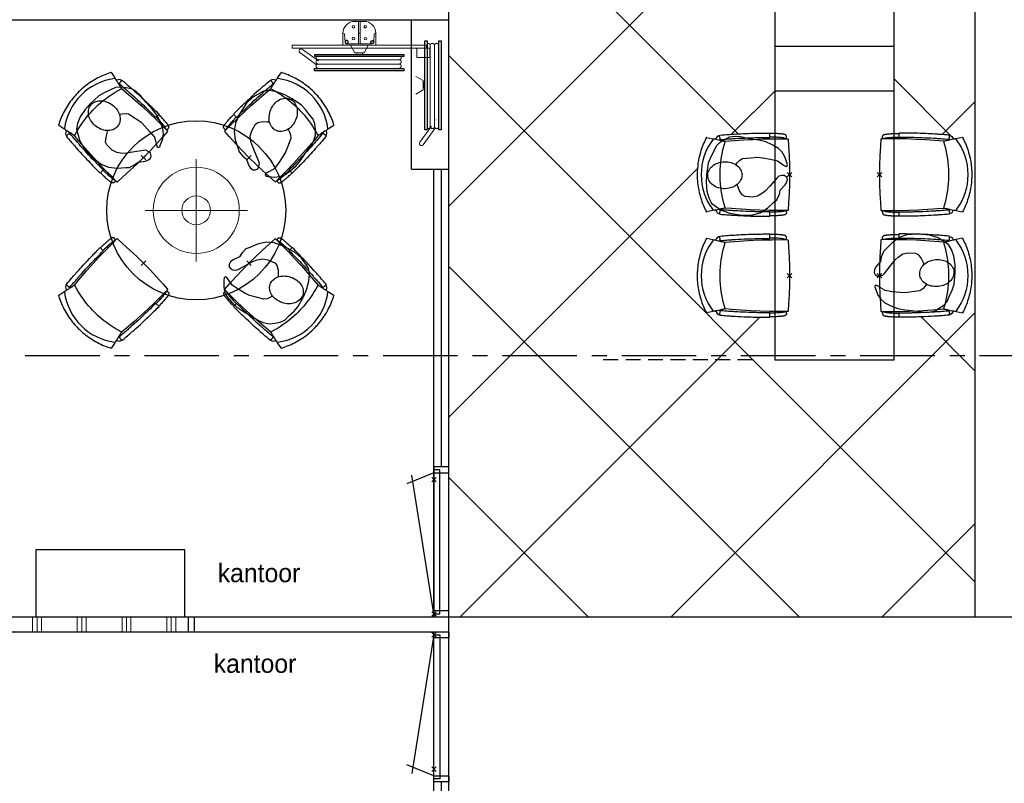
# Model space of a CAD drawing. Header units: millimetres. Extents: x -75976 to 232306, y 42824 to 140527.
# Tile 177 of 199: x 209505 to 216106, y 113115 to 118232. Entities that reach past the tile are written whole.
import ezdxf

# ---------------------------------------------------------------- set-up
doc = ezdxf.new("R2010")
doc.units = ezdxf.units.MM
doc.header["$LTSCALE"] = 400
doc.header["$PDMODE"] = 3
doc.header["$PDSIZE"] = 15
for name, pattern in [('CENTER', [2, 1.25, -0.25, 0.25, -0.25]), ('HIDDEN', [0.375, 0.25, -0.125]), ('STYLE_21', [0.138889, 0.069444, -0.069444])]:
    doc.linetypes.add(name, pattern=pattern)
for name, color, linetype in [('co2-1-n-1-0-8_ip0', 7, 'Continuous'), ('hidekast', 8, 'HIDDEN'), ('inlay', 6, 'Continuous'), ('inr', 4, 'Continuous'), ('plat', 5, 'Continuous'), ('stramien', 1, 'CENTER'), ('symbol', 1, 'Continuous'), ('timmerwerk-ge', 150, 'Continuous'), ('verlichting', 2, 'Continuous')]:
    doc.layers.add(name, color=color, linetype=linetype)
for name, color, linetype, lineweight in [('Interieur-systeemwand glas', 140, 'STYLE_21', 15), ('mat-beton (ihwg)', 5, 'Continuous', 25), ('None', 7, 'Continuous', 9)]:
    doc.layers.add(name, color=color, linetype=linetype, lineweight=lineweight)
doc.styles.add('s100', font='stylu.ttf', dxfattribs={"height": 100})

# ---------------------------------------------------------------- blocks, each defined once
blk = doc.blocks.new('*U19')
at = {"layer": 'None', "color": 140, "linetype": 'Continuous', "lineweight": 15, "flags": 128}
blk.add_lwpolyline([(-21.4, 110), (58.6, 110), (58.6, 106.7, -0.391021), (52.6, 100.2), (-0.9, 95.9, 0.391021), (-12.4, 83.5), (-12.4, -83.5, 0.391021), (-0.9, -95.9), (52.6, -100.2, -0.391021), (58.6, -106.7), (58.6, -110), (-21.4, -110)], format="xyb", close=True, dxfattribs=at)
blk = doc.blocks.new('*U20')
at = {"layer": 'None', "color": 253, "linetype": 'Continuous', "lineweight": 5}
for p, q in [((96.625, -278), (96.625, 266)), ((125.704, -278), (125.704, 266)), ((50.42, -31.849), (50.42, 29))]:
    blk.add_line(p, q, dxfattribs=at)
at = {"layer": 'None', "color": 140, "linetype": 'Continuous', "lineweight": 15}
for p, q in [((50.42, 29), (1.453, 57.31)), ((0, -61), (50.42, -31.849))]:
    blk.add_line(p, q, dxfattribs=at)
at = {"layer": 'None', "color": 92, "linetype": 'Continuous', "lineweight": 25}
for points in [[(60.916, 296), (76.476, 296), (76.476, -300), (60.916, -300)], [(154.785, 296), (171.344, 296), (171.344, -302), (154.785, -302)]]:
    blk.add_lwpolyline(points, close=True, dxfattribs=at)
at = {"layer": 'None', "color": 253, "linetype": 'Continuous', "lineweight": 5}
blk.add_lwpolyline([(50.929, 18), (60.916, 18), (60.916, -18), (50.929, -18)], close=True, dxfattribs=at)
for points, knots in [([(96.866, 264), (96.866, 268.997), (93.792, 272.9335), (90.718, 276.87), (85.875, 278.0735), (81.032, 279.277), (76.476, 277.238)], [0, 0, 0, 0.333549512, 0.333549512, 0.666828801, 0.666828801, 1, 1, 1]), ([(125.825, 264), (125.825, 267.886), (123.8855, 271.2505), (121.946, 274.615), (118.586, 276.5575), (115.226, 278.5), (107.466, 278.5), (104.106, 276.5575), (100.746, 274.615), (98.806, 271.2505), (96.866, 267.886), (96.866, 264)], [0, 0, 0, 0.166769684, 0.166769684, 0.333423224, 0.333423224, 0.499994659, 0.666566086, 0.666566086, 0.833226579, 0.833226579, 1, 1, 1]), ([(154.785, 264), (154.785, 267.886), (152.845, 271.2505), (150.905, 274.615), (147.5455, 276.5575), (144.186, 278.5), (140.306, 278.5), (136.426, 278.5), (133.066, 276.5575), (129.706, 274.615), (127.7655, 271.2505), (125.825, 267.886), (125.825, 264)], [0, 0, 0, 0.166772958, 0.166772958, 0.333424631, 0.333424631, 0.499985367, 0.499985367, 0.666556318, 0.666556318, 0.833223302, 0.833223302, 1, 1, 1]), ([(76.477, -291.432), (81.039, -293.343), (85.8175, -292.072), (90.596, -290.801), (93.6105, -286.876), (96.625, -282.951), (96.625, -278)], [0, 0, 0, 0.333165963, 0.333165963, 0.666458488, 0.666458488, 1, 1, 1]), ([(96.625, -278), (96.625, -281.901), (98.573, -285.2795), (100.521, -288.658), (103.895, -290.609), (107.269, -292.56), (111.165, -292.56), (115.061, -292.56), (118.435, -290.609), (121.809, -288.658), (123.7565, -285.2795), (125.704, -281.901), (125.704, -278)], [0, 0, 0, 0.166754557, 0.166754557, 0.333426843, 0.333426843, 0.500005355, 0.500005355, 0.666583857, 0.666583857, 0.833249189, 0.833249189, 1, 1, 1]), ([(125.704, -278), (125.704, -281.901), (127.6525, -285.2795), (129.601, -288.658), (132.975, -290.609), (136.349, -292.56), (140.245, -292.56), (144.141, -292.56), (147.5145, -290.609), (150.888, -288.658), (152.836, -285.2795), (154.784, -281.901), (154.784, -278)], [0, 0, 0, 0.166757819, 0.166757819, 0.333436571, 0.333436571, 0.500014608, 0.500014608, 0.666582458, 0.666582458, 0.833245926, 0.833245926, 1, 1, 1])]:
    blk.add_open_spline(points, degree=2, knots=knots, dxfattribs=at)
blk = doc.blocks.new('BSH')
at = {"layer": 'None', "color": 140, "linetype": 'Continuous', "lineweight": 15}
for p, q in [((0, -61), (0, 111.155)), ((-159.8585, -36.7557), (-159.8585, 32.756)), ((-80, -6.8893), (-80, 2.8892))]:
    blk.add_line(p, q, dxfattribs=at)
at = {"layer": 'None', "color": 253, "linetype": 'Continuous', "lineweight": 5}
for p, q in [((135.277, -233.0824), (136.142, -233.8294)), ((27.7468, -383.0008), (105.0969, -276.5164)), ((130.6676, -289.4337), (48.7568, -402.0618))]:
    blk.add_line(p, q, dxfattribs=at)
at = {"layer": 'None', "color": 140, "linetype": 'Continuous', "lineweight": 15}
for points in [[(20, 469.75), (82, 469.75), (82, 382.75), (20, 382.75)], [(0, 448), (20, 448), (20, -452), (0, -452)], [(-160, 2.8892), (-9, 2.8892), (-9, -6.8893), (-160, -6.8893)]]:
    blk.add_lwpolyline(points, close=True, dxfattribs=at)
at = {"layer": 'None', "color": 8, "linetype": 'Continuous', "lineweight": 5}
for centre in [(-124, 37.275), (-44.5, 38.775), (-124, -41.275), (-45, -41.275)]:
    blk.add_circle(centre, 8.5, dxfattribs=at)
at = {"layer": 'None', "color": 140, "linetype": 'Continuous', "lineweight": 15}
for centre, start, end in [((-80, 28), 90, 180), ((-80, -32), 180, 270)]:
    blk.add_arc(centre, 80, start, end, dxfattribs=at)
at = {"layer": 'None', "color": 9, "linetype": 'Continuous', "lineweight": 5}
blk.add_arc((38.2528, -392.5302), 14.18399, 137.790600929, 325.770923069, dxfattribs=at)
at = {"layer": 'None', "color": 92, "linetype": 'Continuous', "lineweight": 25}
for points, knots in [([(-11.70075, 86.5025), (-12.2626, 89.0317), (-14.0137, 90.9408), (-15.7648, 92.8499), (-18.23575, 93.6275), (-20.7067, 94.4051), (-23.236, 93.84325), (-25.7653, 93.2814), (-27.67445, 91.53015), (-29.5836, 89.7789), (-30.36125, 87.3079), (-31.1389, 84.8369), (-30.57705, 82.3077), (-30.0152, 79.7785), (-28.26385, 77.8694), (-26.5125, 75.9603), (-24.0415, 75.1827), (-21.5705, 74.4051), (-19.0412, 74.96695), (-16.5119, 75.5288), (-14.60305, 77.28005), (-12.6942, 79.0313), (-11.91655, 81.5023), (-11.1389, 83.9733), (-11.70075, 86.5025)], [0, 0, 0, 0.0833344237, 0.0833344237, 0.1666618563, 0.1666618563, 0.2499968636, 0.2499968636, 0.3333348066, 0.3333348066, 0.4166657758, 0.4166657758, 0.5000000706, 0.5000000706, 0.583336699, 0.583336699, 0.666668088, 0.666668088, 0.7500039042, 0.7500039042, 0.8333377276, 0.8333377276, 0.9166657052, 0.9166657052, 1, 1, 1]), ([(-11.75695, -89.71225), (-12.375, -92.4944), (-14.3012, -94.5944), (-16.2274, -96.6944), (-18.94545, -97.54975), (-21.6635, -98.4051), (-24.4457, -97.78705), (-27.2279, -97.169), (-29.328, -95.24265), (-31.4281, -93.3163), (-32.2835, -90.5982), (-33.1389, -87.8801), (-32.52085, -85.09795), (-31.9028, -82.3158), (-29.97635, -80.2158), (-28.0499, -78.1158), (-25.3318, -77.26045), (-22.6137, -76.4051), (-19.83145, -77.02315), (-17.0492, -77.6412), (-14.94945, -79.56755), (-12.8497, -81.4939), (-11.9943, -84.212), (-11.1389, -86.9301), (-11.75695, -89.71225)], [0, 0, 0, 0.083334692, 0.083334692, 0.1666618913, 0.1666618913, 0.2499964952, 0.2499964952, 0.3333343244, 0.3333343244, 0.4166651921, 0.4166651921, 0.4999998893, 0.4999998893, 0.5833365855, 0.5833365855, 0.6666673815, 0.6666673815, 0.7500034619, 0.7500034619, 0.8333376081, 0.8333376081, 0.9166653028, 0.9166653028, 1, 1, 1])]:
    blk.add_open_spline(points, degree=2, knots=knots, dxfattribs=at)
at = {"layer": 'None', "color": 7}
blk.add_blockref('*U20', (0, 0), dxfattribs=at)
at = {"layer": 'None', "color": 140, "rotation": 180}
blk.add_blockref('*U19', (-21.4, -2), dxfattribs=at)
blk = doc.blocks.new('*U1364')
at = {"layer": 'None', "color": 253, "linetype": 'Continuous', "lineweight": 5}
for p, q in [((96.625, -278), (96.625, 266)), ((125.704, -278), (125.704, 266)), ((50.42, -31.849), (50.42, 29))]:
    blk.add_line(p, q, dxfattribs=at)
at = {"layer": 'None', "color": 140, "linetype": 'Continuous', "lineweight": 15}
for p, q in [((50.42, 29), (1.453, 57.31)), ((0, -61), (50.42, -31.849))]:
    blk.add_line(p, q, dxfattribs=at)
at = {"layer": 'None', "color": 92, "linetype": 'Continuous', "lineweight": 25}
for points in [[(60.916, 296), (76.476, 296), (76.476, -300), (60.916, -300)], [(154.785, 296), (171.344, 296), (171.344, -302), (154.785, -302)]]:
    blk.add_lwpolyline(points, close=True, dxfattribs=at)
at = {"layer": 'None', "color": 253, "linetype": 'Continuous', "lineweight": 5}
blk.add_lwpolyline([(50.929, 18), (60.916, 18), (60.916, -18), (50.929, -18)], close=True, dxfattribs=at)
for points, knots in [([(96.866, 264), (96.866, 268.997), (93.792, 272.9335), (90.718, 276.87), (85.875, 278.0735), (81.032, 279.277), (76.476, 277.238)], [0, 0, 0, 0.333549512, 0.333549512, 0.666828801, 0.666828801, 1, 1, 1]), ([(125.825, 264), (125.825, 267.886), (123.8855, 271.2505), (121.946, 274.615), (118.586, 276.5575), (115.226, 278.5), (107.466, 278.5), (104.106, 276.5575), (100.746, 274.615), (98.806, 271.2505), (96.866, 267.886), (96.866, 264)], [0, 0, 0, 0.166769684, 0.166769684, 0.333423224, 0.333423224, 0.499994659, 0.666566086, 0.666566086, 0.833226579, 0.833226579, 1, 1, 1]), ([(154.785, 264), (154.785, 267.886), (152.845, 271.2505), (150.905, 274.615), (147.5455, 276.5575), (144.186, 278.5), (140.306, 278.5), (136.426, 278.5), (133.066, 276.5575), (129.706, 274.615), (127.7655, 271.2505), (125.825, 267.886), (125.825, 264)], [0, 0, 0, 0.166772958, 0.166772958, 0.333424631, 0.333424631, 0.499985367, 0.499985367, 0.666556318, 0.666556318, 0.833223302, 0.833223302, 1, 1, 1]), ([(76.477, -291.432), (81.039, -293.343), (85.8175, -292.072), (90.596, -290.801), (93.6105, -286.876), (96.625, -282.951), (96.625, -278)], [0, 0, 0, 0.333165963, 0.333165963, 0.666458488, 0.666458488, 1, 1, 1]), ([(96.625, -278), (96.625, -281.901), (98.573, -285.2795), (100.521, -288.658), (103.895, -290.609), (107.269, -292.56), (111.165, -292.56), (115.061, -292.56), (118.435, -290.609), (121.809, -288.658), (123.7565, -285.2795), (125.704, -281.901), (125.704, -278)], [0, 0, 0, 0.166754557, 0.166754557, 0.333426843, 0.333426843, 0.500005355, 0.500005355, 0.666583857, 0.666583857, 0.833249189, 0.833249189, 1, 1, 1]), ([(125.704, -278), (125.704, -281.901), (127.6525, -285.2795), (129.601, -288.658), (132.975, -290.609), (136.349, -292.56), (140.245, -292.56), (144.141, -292.56), (147.5145, -290.609), (150.888, -288.658), (152.836, -285.2795), (154.784, -281.901), (154.784, -278)], [0, 0, 0, 0.166757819, 0.166757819, 0.333436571, 0.333436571, 0.500014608, 0.500014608, 0.666582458, 0.666582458, 0.833245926, 0.833245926, 1, 1, 1])]:
    blk.add_open_spline(points, degree=2, knots=knots, dxfattribs=at)
blk = doc.blocks.new('*X1365')
at = {"layer": 'None', "lineweight": 9}
for p, q in [((37800, 28000), (37800, 28100)), ((37830, 28000), (37830, 28100)), ((37860, 28000), (37860, 28100)), ((38100, 28000), (38100, 28100)), ((38130, 28000), (38130, 28100)), ((38160, 28000), (38160, 28100)), ((38400, 28000), (38400, 28100)), ((38430, 28000), (38430, 28100)), ((38460, 28000), (38460, 28100)), ((38700, 28000), (38700, 28100)), ((38730, 28000), (38730, 28100)), ((38760, 28000), (38760, 28100)), ((39000, 28000), (39000, 28100)), ((39030, 28000), (39030, 28100)), ((39060, 28000), (39060, 28100)), ((39300, 28000), (39300, 28100)), ((39330, 28000), (39330, 28100)), ((39360, 28000), (39360, 28100)), ((39600, 28000), (39600, 28100)), ((39630, 28000), (39630, 28100)), ((39660, 28000), (39660, 28100)), ((39900, 28000), (39900, 28100)), ((39930, 28000), (39930, 28100)), ((39960, 28000), (39960, 28100)), ((40200, 28000), (40200, 28100)), ((40230, 28000), (40230, 28100)), ((40260, 28000), (40260, 28100)), ((40500, 28000), (40500, 28100)), ((40530, 28000), (40530, 28100)), ((40560, 28000), (40560, 28100)), ((40800, 28000), (40800, 28100)), ((40830, 28000), (40830, 28100)), ((40860, 28000), (40860, 28100))]:
    blk.add_line(p, q, dxfattribs=at)
blk = doc.blocks.new('systeemwandstijl 900 hoh')
at = {"layer": 'Interieur-systeemwand glas', "color": 43, "linetype": 'Continuous', "lineweight": 9}
blk.add_lwpolyline([(0, 20), (100, 20), (100, -20), (0, -20)], close=True, dxfattribs=at)
at = {"layer": 'Interieur-systeemwand glas', "color": 43, "linetype": 'Continuous', "lineweight": 15}
for p in [(0, 900), (0, 0)]:
    blk.add_point(p, dxfattribs=at)
blk = doc.blocks.new('symb-ps03_b2')
blk.add_lwpolyline([(82.2, -333.7), (93.5, -323.3), (109.6, -304.5), (119.8, -284.7), (121.3, -230.8), (122.5, -183.8), (115.8, -150.4), (104.2, -98.4), (90.8, -52.2), (69, -24.8), (57.7, -13.2), (50.2, -0.9), (49.4, 8.5), (59.4, 13), (75.8, 8.9), (114.7, -1.3), (145.3, -16.6), (172.1, -41.1), (196.4, -77.8), (221.1, -122.2), (235.7, -169.2), (249.9, -232.3), (265.9, -290), (270.3, -324.8), (267.4, -365.4), (252.2, -399.3), (234.6, -432.8), (213.5, -457.5), (181.2, -475.4), (141, -499), (102.8, -516.9), (26.9, -533.5), (-23.3, -539.3), (-83.1, -537.5), (-129.9, -527.7), (-165.1, -510.7), (-191.8, -478.7), (-217.7, -447.5), (-240.8, -394), (-258.1, -313.4), (-261.7, -241.7), (-250.8, -189), (-222, -138.3), (-185.2, -93.4), (-169.5, -72.2), (-133.8, -53.9), (-107.1, -45.7), (-74.5, -10), (-56.5, 2.3), (-37.5, 6.7), (-23, 0.8), (-11.7, -12.6), (-10.5, -27.9), (-13.2, -49.2), (-22.6, -61.1), (-75.1, -114.5), (-104.5, -144.9), (-120.7, -165.7), (-138.4, -200.3), (-141.8, -234.1), (-134.6, -284.5), (-123.4, -302.1), (-94.4, -318.8), (-69, -327.2), (-51.7, -333)])
blk.add_lwpolyline([(-74.5, -413.3, 0.078796), (-66.1, -458.3, 0.088041), (-45.7, -493.9, 0.105312), (-14.5, -518.5, 0.121926), (19.1, -525.8, 0.121926), (52.3, -516.6, 0.105312), (82.1, -490.3, 0.088041), (100.3, -453.5, 0.078796), (106.2, -408.2, 0.078796), (97.7, -363.2, 0.088041), (77.4, -327.6, 0.105312), (46.2, -303, 0.121926), (12.5, -295.7, 0.121926), (-20.6, -304.9, 0.105312), (-50.4, -331.2, 0.088041), (-68.6, -368, 0.078796)], format="xyb", close=True)
blk = doc.blocks.new('co2-1-n-1-0-8_b2')
for p, q in [((-251.5, -20.3), (-255.8, -20.3)), ((251.5, -20.3), (255.8, -20.3)), ((-249.1, -132.2), (-279.1, -131.7)), ((-251.6, -131.7), (-251.6, -132.2)), ((251.6, -131.7), (251.6, -132.2)), ((-220.5, -431.4), (-220.7, -431.4)), ((220.7, -431.4), (220.5, -431.4)), ((-250, -554.2), (-241.1, -513.2)), ((-239.3, -492.8), (-236.8, -493.3)), ((-231.5, -468.8), (-234.2, -468.3)), ((234.4, -468), (231.4, -468.6)), ((236.7, -493), (239.1, -492.6)), ((241.1, -513.2), (250, -554.2))]:
    blk.add_line(p, q)
at = {"flags": 128}
for points in [[(-238.5, -9.5), (-189.8, -6), (-126.6, -2.7), (-63.3, -0.7), (0, 0)], [(0, 0), (63.3, -0.7), (126.6, -2.7), (189.8, -6), (238.5, -9.5)], [(-255.8, -20.3), (-257.1, -20.4), (-258.3, -20.7), (-259.5, -21.1), (-260.7, -21.6), (-261.9, -22.1), (-263, -22.8), (-264.1, -23.6), (-265.4, -24.8), (-266.8, -26.5), (-267.8, -28.1), (-268.4, -29.4), (-268.8, -30.4), (-269.5, -32.8), (-270, -34.9), (-270.5, -37.1), (-270.9, -39.4), (-271.3, -41.9), (-271.6, -44.3), (-272, -46.9), (-272.4, -49.7), (-272.7, -52.9), (-273.1, -56.4), (-273.5, -60.3), (-273.8, -64.4), (-274.2, -69.1), (-274.6, -74.7), (-275, -81.4), (-275.4, -89.2), (-275.8, -98.1), (-276, -105.6), (-276.2, -113.7), (-276.3, -122.4), (-276.4, -131.8)], [(-223.6, -431.8), (-228.8, -369.6), (-233.1, -307.4), (-236.5, -244.1), (-239, -180.9), (-240.5, -117.6), (-241, -54.2), (-240.8, -12)], [(240.8, -12), (240.9, -73.4), (240.1, -134.8), (238.4, -198.1), (235.7, -261.3), (232, -324.6), (227.4, -387.7), (223.6, -431.8)], [(255.8, -20.3), (257.1, -20.4), (258.3, -20.7), (259.5, -21.1), (260.7, -21.6), (261.9, -22.1), (263, -22.8), (264.1, -23.6), (265.4, -24.8), (266.8, -26.5), (267.8, -28.1), (268.4, -29.4), (268.8, -30.4), (269.5, -32.8), (270, -34.9), (270.5, -37.1), (270.9, -39.4), (271.3, -41.9), (271.6, -44.3), (272, -46.9), (272.4, -49.7), (272.7, -52.9), (273.1, -56.4), (273.5, -60.3), (273.8, -64.4), (274.2, -69.1), (274.6, -74.7), (275, -81.4), (275.4, -89.2), (275.8, -98.1), (276, -105.6), (276.2, -113.7), (276.3, -122.4), (276.4, -131.8)], [(-250, -468), (-253.3, -468.2), (-255.6, -468.2), (-257.8, -468.2), (-259.7, -468), (-261.4, -467.8), (-262.7, -467.5), (-264.9, -466.6), (-266.3, -450.4), (-267.4, -435.8), (-268.5, -422.4), (-269.3, -410.3), (-270, -401), (-270.6, -392.6), (-271.1, -385.1), (-271.5, -378.5), (-271.8, -372.8), (-272.1, -368), (-272.9, -354.6), (-273.7, -340.4), (-274.5, -325.4), (-275.2, -310.1), (-275.8, -294.9), (-276.6, -274.8), (-277.3, -254.8), (-277.8, -234.9), (-278, -228.3), (-278.2, -221.8), (-278.3, -215.3), (-278.4, -208.9), (-278.5, -202.3), (-278.7, -195.2), (-278.8, -187.2), (-278.9, -178.1), (-279, -168.1), (-279.1, -157), (-279.1, -144.8), (-279.1, -131.7)], [(-240.5, -95.2), (-241.5, -95.2), (-243, -95.2), (-244.8, -95.2), (-246.8, -95.2), (-248.9, -95.3), (-251, -95.3)], [(240.7, -95.2), (241.5, -95.2), (243, -95.2), (244.8, -95.2), (246.8, -95.2), (248.9, -95.3), (250.8, -95.3)], [(250, -468), (253.3, -468.2), (255.6, -468.2), (257.8, -468.2), (259.7, -468), (261.4, -467.8), (262.7, -467.5), (263.7, -467.1), (265, -466.1), (266, -453.4), (267, -441.6), (267.8, -430.7), (268.6, -420.8), (269.2, -412), (269.8, -404.1), (270.3, -397.1), (270.7, -390.6), (271.1, -384.3), (271.5, -377.9), (271.9, -371.5), (272.3, -365), (273.4, -345.2), (274.5, -325.3), (275.4, -305.3), (276, -290.1), (276.6, -274.8), (277.1, -259.7), (277.6, -245.3), (277.9, -231.9), (278, -226.9), (278.2, -221.2), (278.3, -214.5), (278.5, -206.9), (278.6, -198.4), (278.7, -188.9), (278.9, -176.5), (279, -162.9), (279.1, -148), (279.1, -131.7), (249.1, -132.2)], [(-250, -468), (-248.5, -467.9), (-246.1, -467.6), (-243.8, -467.2), (-241.7, -466.8), (-239.8, -466.3), (-238.2, -465.8), (-237, -465.2), (-235, -464), (-236.3, -448.9), (-237.4, -435.5), (-238.3, -423.4), (-239.1, -412.6), (-239.8, -403.2), (-240.3, -395.1), (-240.8, -388.6), (-241.2, -382.4), (-241.6, -376), (-242, -369.6), (-242.4, -363.2), (-243.5, -343.6), (-244.5, -323.8), (-245.4, -304), (-246.2, -285.1), (-246.9, -266.1), (-247.5, -247.9), (-247.9, -231.1), (-248, -226.2), (-248.2, -220.5), (-248.3, -213.9), (-248.5, -206.4), (-248.6, -197.9), (-248.8, -188.5), (-248.9, -176.2), (-249, -162.7), (-249.1, -147.9), (-249.1, -132.2)], [(249.1, -132.2), (249.1, -146.9), (249, -160.6), (248.9, -172.9), (248.8, -183.9), (248.7, -193.5), (248.5, -201.8), (248.4, -208.3), (248.3, -214.7), (248.2, -221.1), (248, -227.6), (247.9, -234.1), (247.3, -253.9), (246.6, -273.8), (245.9, -293.6), (245, -312.5), (244.1, -331.4), (243.2, -349.5), (242.2, -366.2), (241.9, -371), (241.5, -376.6), (241.1, -383.1), (240.6, -390.6), (240.1, -398.9), (239.4, -408.1), (238.5, -420.2), (237.5, -433.4), (236.4, -447.9), (235, -464), (237, -465.2), (238.2, -465.8), (239.8, -466.3), (241.7, -466.8), (243.8, -467.2), (246.1, -467.6), (248.5, -467.9), (250, -468)], [(-241.1, -513.2), (-239, -503.7), (-237.1, -494.8), (-234.9, -484.6), (-232.9, -475.3), (-231.1, -466.9), (-229.4, -459.3), (-228, -452.7), (-226.8, -447), (-225.7, -442.2), (-224.9, -438.4)], [(-224.9, -438.4), (-224.4, -436.2), (-224.1, -434.5), (-223.8, -433.2), (-223.6, -432.5)], [(-223.7, -432.8), (-223.7, -432.8), (-223.6, -432.5)], [(-223.6, -431.7), (-223.6, -431.7), (-223.6, -431.8)], [(0, -465.5), (-18.1, -465.2), (-36.1, -464.6), (-59.3, -463.1), (-82.5, -460.9), (-105.6, -457.9), (-128.5, -454.2), (-151.9, -449.7), (-175, -444.4), (-197.9, -438.3), (-220.5, -431.4)], [(220.5, -431.4), (198.1, -438.3), (175.3, -444.3), (152.1, -449.7), (128.5, -454.2), (105.7, -457.9), (82.8, -460.8), (59.5, -463.1), (36.1, -464.6), (18.1, -465.2), (0, -465.5)], [(223.6, -431.8), (223.6, -431.7), (223.6, -431.7)], [(223.6, -432.5), (223.6, -432.5), (223.7, -432.8)], [(223.6, -432.5), (223.7, -432.8), (224, -434), (224.4, -435.9), (224.9, -438.4)], [(224.9, -438.4), (225.7, -442.2), (226.8, -447), (228, -452.7), (229.4, -459.3), (231.1, -466.8), (232.9, -475.2), (234.9, -484.6), (237.1, -494.8), (239, -503.7), (241.1, -513.2)], [(-248.6, -556.9), (-241.7, -560.6), (-230.9, -566), (-220.5, -570.8), (-209.7, -575.6), (-197.7, -580.6), (-185.6, -585.3), (-173.3, -589.7), (-161, -593.7), (-148.6, -597.5), (-136.1, -601), (-123.5, -604.2), (-110.8, -607), (-98.1, -609.6), (-85.4, -611.8), (-72.6, -613.8), (-59.7, -615.4), (-46.8, -616.7), (-33.9, -617.7), (-22.6, -618.2), (-10.7, -618.6), (0, -618.7)], [(0, -618.7), (7.7, -618.6), (19.8, -618.3), (31.2, -617.8), (42.9, -617), (55.8, -615.8), (68.7, -614.3), (81.5, -612.4), (94.3, -610.3), (107, -607.8), (119.7, -605.1), (132.3, -602), (144.8, -598.6), (157.2, -594.9), (169.5, -590.9), (181.8, -586.7), (194, -582.1), (206, -577.2), (217.9, -572), (228.2, -567.2), (238.9, -562), (248.7, -556.9)]]:
    blk.add_lwpolyline(points, dxfattribs=at)
for centre, radius, start, end in [((-251.5, -32.8), 12.5, 31.88123, 90), ((-251.5, -32.8), 12.5, 293.14629, 327.65776), ((-238.3, -12), 2.5, 94.56646, 179.48074), ((238.3, -12), 2.5, 0.51926, 85.43354), ((251.5, -32.8), 12.5, 90, 148.11877), ((251.5, -32.8), 12.5, 212.34224, 246.85371), ((-226.1, -432), 2.5, 341.68171, 5.2297), ((-226.1, -431.9), 2.5, 347.79098, 5.22757), ((226.1, -431.9), 2.5, 174.77243, 192.20902), ((226.1, -432), 2.5, 174.778, 187.14446), ((226.1, -432), 2.5, 187.15482, 198.3185), ((-233.6, -464.5), 28.8, 186.1005, 258.54259), ((-166.7, -477.3), 75, 191.73142, 197.31644), ((-233.7, -464.5), 3.77, 192.88655, 261.7566), ((0.2, -200.9), 391.2, 232.63547, 269.9709), ((-0.2, -200.9), 391.2, 270.03074, 307.36288), ((234, -464.6), 3.4, 276.6537, 346.92859), ((166.7, -477.3), 75, 342.67468, 348.45132), ((234, -464.6), 28.4, 280.35782, 354.00571), ((-247.5, -554.8), 2.5, 167.79098, 242.16084), ((247.5, -554.8), 2.5, 297.83916, 12.20902)]:
    blk.add_arc(centre, radius, start, end)
for points in [[(-243.3, -32.8), (-243.7, -32.8), (-244.1, -33.5), (-245, -36.2), (-245.5, -38.1), (-246.4, -43.2), (-246.9, -46.3), (-247.8, -53.6), (-248.3, -57.8), (-249.1, -67), (-249.5, -72), (-250.2, -82.7), (-250.6, -88.4), (-251.1, -100.3), (-251.3, -106.4), (-251.5, -118.9), (-251.6, -125.3), (-251.6, -131.7)], [(243.3, -32.8), (243.7, -32.8), (244.1, -33.5), (245, -36.2), (245.5, -38.1), (246.4, -43.2), (246.9, -46.3), (247.8, -53.6), (248.3, -57.8), (249.1, -67), (249.5, -72), (250.2, -82.7), (250.6, -88.4), (251.1, -100.3), (251.3, -106.4), (251.5, -118.9), (251.6, -125.3), (251.6, -131.7)]]:
    blk.add_open_spline(points, degree=3, knots=[0, 0, 0, 0, 0.125, 0.125, 0.25, 0.25, 0.375, 0.375, 0.5, 0.5, 0.625, 0.625, 0.75, 0.75, 0.875, 0.875, 0.9994014, 0.9994014, 0.9994014, 0.9994014])
at = {"layer": 'co2-1-n-1-0-8_ip0'}
blk.add_point((0, 0), dxfattribs=at)
blk = doc.blocks.new('lamp02')
at = {"layer": 'verlichting', "lineweight": 0}
for q in [(0, 555.36), (555.36, 0), (0, -555.36), (-555.36, 0)]:
    blk.add_line((0, 0), q, dxfattribs=at)
for radius in [468, 156]:
    blk.add_circle((0, 0), radius, dxfattribs=at)

msp = doc.modelspace()

# ---------------------------------------------------------------- linework, layer by layer
at = {"layer": 'hidekast'}
msp.add_line((214417.71428, 115952.34761), (213384.73537, 115952.34761), dxfattribs=at)
at = {"layer": 'inlay'}
for p, q in [((215911.89627, 114230.02222), (215911.89627, 121330.0182)), ((214321.48088, 117466.84636), (212338.47627, 119449.85097)), ((214274.54632, 118874.97202), (212382.08296, 116982.50866)), ((215911.89627, 114462.2174), (212382.08296, 117992.03072)), ((215770.70289, 117431.83791), (215367.71428, 117834.82652)), ((214567.71428, 117753.92641), (214278.04105, 117464.25319)), ((215911.89627, 117683.89484), (215689.98229, 117461.98086)), ((214048.74777, 117234.9599), (212382.08296, 115568.29509)), ((214729.87789, 114230.02222), (212382.08296, 116577.81715)), ((215911.89627, 116269.68128), (213872.23721, 114230.02222)), ((214466.30044, 116238.29902), (212458.02364, 114230.02222)), ((215911.89627, 115876.43097), (215547.92188, 116240.40536)), ((215911.89627, 115876.43097), (215547.92188, 116240.40536)), ((213315.66433, 114230.02222), (212382.08296, 115163.60359)), ((215911.89627, 114855.46772), (215286.45077, 114230.02222)), ((212382.08296, 114230.02222), (215911.89627, 114230.02222)), ((212382.08296, 114230.02222), (216376.85564, 114230.02222))]:
    msp.add_line(p, q, dxfattribs=at)
at = {"layer": 'inr'}
msp.add_circle((210688.18058, 116954.22716), 600, dxfattribs=at)
at = {"layer": 'Interieur-systeemwand glas', "lineweight": 15}
msp.add_line((211181.85564, 118230.25948), (211081.85564, 118230.25948), dxfattribs=at)
at = {"layer": 'mat-beton (ihwg)', "lineweight": 25}
for p, q in [((212382.07386, 118230.36507), (212382.07386, 118480.36507)), ((207381.88718, 118230.36507), (212382.07386, 118230.36507))]:
    msp.add_line(p, q, dxfattribs=at)
at = {"layer": 'None', "color": 253, "linetype": 'Continuous', "lineweight": 5}
for p, q in [((212187.7947, 117411.65225), (212265.1448, 117518.13665)), ((212295.3249, 117561.57065), (212296.1899, 117560.82365)), ((212290.7155, 117505.21935), (212208.8047, 117392.59125))]:
    msp.add_line(p, q, dxfattribs=at)
at = {"layer": 'None', "color": 9, "linetype": 'Continuous', "lineweight": 5}
msp.add_arc((212198.3007, 117402.12285), 14.18399, 137.79060093, 325.770923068, dxfattribs=at)
at = {"layer": 'plat'}
for p, q in [((212132.08296, 117230.34688), (212132.08296, 118230.36507)), ((212382.08296, 110530.12378), (212382.08296, 118230.36507)), ((212132.08296, 117230.34688), (212382.15571, 117230.36507)), ((212282.08296, 114230.12379), (212282.08296, 117230.35779)), ((212332.08296, 115236.02222), (212332.08296, 117230.36143)), ((212282.08296, 115236.02222), (212282.08296, 115196.02222)), ((212382.08296, 115236.02222), (212282.08296, 115236.02222)), ((212282.08296, 115216.02222), (212282.08296, 114250.02222)), ((212322.08296, 115216.02222), (212282.08296, 115216.02222)), ((212322.08296, 114250.02222), (212322.08296, 115216.02222)), ((212382.08296, 115196.02222), (212382.08296, 115236.02222)), ((212282.08292, 115196.02217), (212100.63136, 115121.93683)), ((212282.08292, 114250.02217), (212134.77394, 115178.80849)), ((212282.08296, 115196.02222), (212382.08296, 115196.02222)), ((207381.90045, 114230.01871), (210636.85982, 114230.01822)), ((210636.8598, 114130.01822), (210636.85982, 114230.01822)), ((210636.85982, 114230.01813), (212382.08296, 114230.02222)), ((210676.85993, 114130.01822), (210676.85969, 114230.01822)), ((212282.08296, 114270.02222), (212282.08296, 114230.02222)), ((212382.08296, 114270.02222), (212282.08296, 114270.02222)), ((212282.08296, 114250.02222), (212322.08296, 114250.02222)), ((212282.08296, 114230.02222), (212382.08296, 114230.02222)), ((212382.08296, 114230.02222), (212382.08296, 114270.02222)), ((207381.90044, 114130.01871), (210636.8598, 114130.01822)), ((210636.8598, 114130.01822), (210676.85993, 114130.01822)), ((210676.85993, 114130.01822), (212382.08296, 114130.02222)), ((212282.08292, 114110.02227), (212134.77394, 113181.23594)), ((212282.08296, 110530.12356), (212282.08296, 114130.12379)), ((212282.08296, 114090.02222), (212282.08296, 114130.02222)), ((212282.08296, 114130.02222), (212382.08296, 114130.02222)), ((212282.08296, 113144.02222), (212282.08296, 114110.02222)), ((212282.08296, 114110.02222), (212322.08296, 114110.02222)), ((212382.08296, 114090.02222), (212282.08296, 114090.02222)), ((212322.08296, 114110.02222), (212322.08296, 113144.02222)), ((212382.08296, 114130.02222), (212382.08296, 114090.02222)), ((212282.08292, 113164.02227), (212100.63136, 113238.1076)), ((212282.08296, 113124.02222), (212282.08296, 113164.02222)), ((212282.08296, 113164.02222), (212382.08296, 113164.02222)), ((212382.08296, 113164.02222), (212382.08296, 113124.02222)), ((212322.08296, 113144.02222), (212282.08296, 113144.02222)), ((212382.08296, 113124.02222), (212282.08296, 113124.02222)), ((212332.08296, 110630.0192), (212332.08296, 113124.02222))]:
    msp.add_line(p, q, dxfattribs=at)
at = {"layer": 'stramien'}
msp.add_line((224440.75564, 115980.0182), (205732.78564, 115980.0182), dxfattribs=at)
at = {"layer": 'timmerwerk-ge'}
for p, q in [((215367.71428, 118052.34761), (214567.71428, 118052.34761)), ((215367.71428, 117752.34761), (214567.71428, 117752.34761))]:
    msp.add_line(p, q, dxfattribs=at)
for points in [[(215367.71428, 115952.34761), (215367.71428, 119602.34761), (214567.71428, 119602.34761), (214567.71428, 115952.34761)], [(209611.90603, 114230.01837), (210611.90603, 114230.01837), (210611.90603, 114680.01837), (209611.90603, 114680.01837)]]:
    msp.add_lwpolyline(points, close=True, dxfattribs=at)

# ---------------------------------------------------------------- block references
at = {"layer": 'inr'}
for p, rotation in [((210334.62719, 117307.78055), 225), ((211041.73397, 117307.78055), 135), ((214665.81446, 117193.37086), 270), ((210334.62719, 116600.67377), 315), ((211041.73397, 116600.67377), 45), ((214665.81446, 116516.88626), 270)]:
    msp.add_blockref('co2-1-n-1-0-8_b2', p, dxfattribs=dict(at, rotation=rotation))
at = {"layer": 'inr', "xscale": -1, "rotation": 90}
for p in [(215269.6141, 117193.37086), (215269.6141, 116516.88626)]:
    msp.add_blockref('co2-1-n-1-0-8_b2', p, dxfattribs=at)
at = {"layer": 'None', "color": 7, "rotation": 270}
msp.add_blockref('BSH', (211784.08145, 118060.49025), dxfattribs=at)
msp.add_blockref('BSH', (211784.08145, 118060.49025), dxfattribs=at)
at = {"layer": 'None', "color": 7}
msp.add_blockref('*U1364', (212160.0479, 117794.65305), dxfattribs=at)
at = {"layer": 'plat'}
for name, p in [('systeemwandstijl 900 hoh', (212282.08304, 114250.02271)), ('*X1365', (169690.80044, 86130.0192))]:
    msp.add_blockref(name, p, dxfattribs=at)
at = {"layer": 'plat', "xscale": -1, "rotation": 180}
msp.add_blockref('systeemwandstijl 900 hoh', (212282.08304, 114110.02173), dxfattribs=at)
at = {"layer": 'symbol', "linetype": 'Continuous', "lineweight": 0, "xscale": -1}
for p, rotation in [((210398.34155, 117339.33613), 234.8924233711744), ((211106.61243, 117217.505), 158.6076864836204), ((214643.44264, 117199.24117), 273.5349143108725), ((210904.03026, 116554.1892), 73.37408220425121), ((215243.97305, 116500.61508), 96.88491040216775)]:
    msp.add_blockref('symb-ps03_b2', p, dxfattribs=dict(at, rotation=rotation))
at = {"layer": 'verlichting', "lineweight": 0, "xscale": -0.6175345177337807, "yscale": 0.6175345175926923, "zscale": 0.6175345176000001, "rotation": 90.00018926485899}
msp.add_blockref('lamp02', (210688.18058, 116954.22716), dxfattribs=at)

# ---------------------------------------------------------------- texts
at = {"layer": 'plat', "style": 's100'}
for p in [(210832.01493, 114462.40073), (210805.41463, 113855.20452)]:
    msp.add_text('kantoor', height=124.21728, dxfattribs=at).set_placement(p)

doc.saveas('drawing.dxf')
